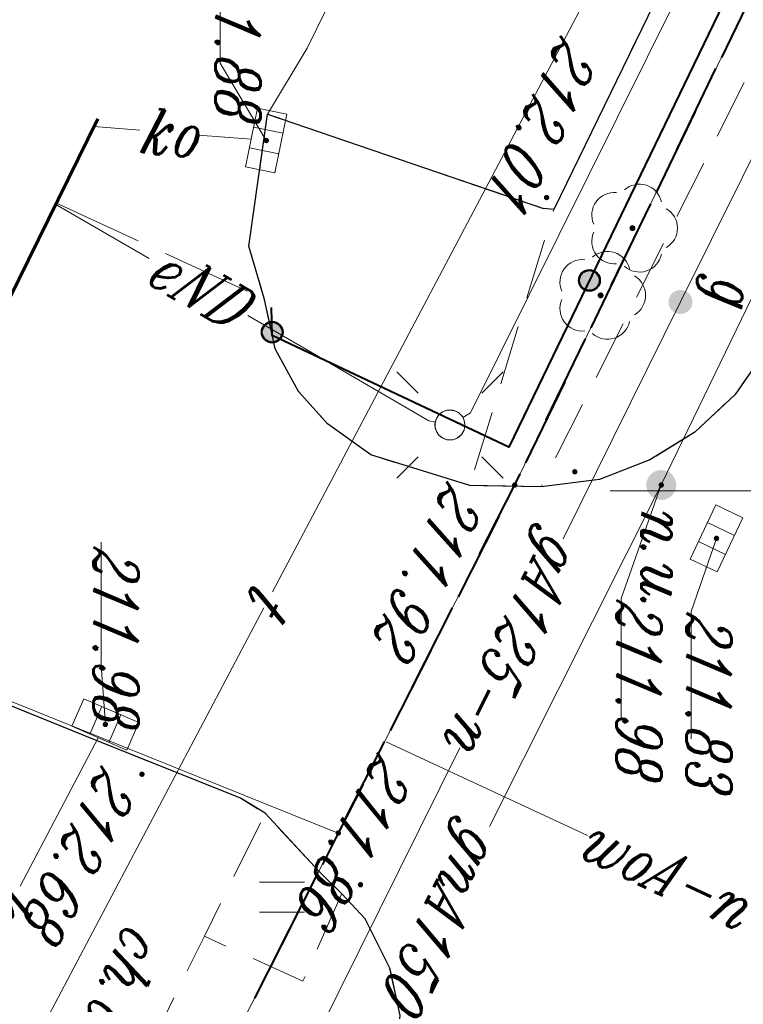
# Model space of a CAD drawing. Header units: millimetres. Extents: x -9598 to -9388, y -264557 to -264347.
# Tile 13 of 44: x -9499 to -9487, y -264466 to -264449. Entities that reach past the tile are written whole.
import ezdxf
from ezdxf.enums import TextEntityAlignment as Align

# ---------------------------------------------------------------- set-up
doc = ezdxf.new("R2010")
doc.units = ezdxf.units.MM
for name, pattern in [('Rakowicka 531_1 wstępna wersja$0$DGN Style 5', [7.845798, 3.362485, -4.483313]), ('Rakowicka 531_1 wstępna wersja$0$KTCR02-500', [1.5, 1, -0.5]), ('Rakowicka 531_1 wstępna wersja$0$KTJZ01-500', [2, 1.5, -0.5]), ('Rakowicka 531_1 wstępna wersja$0$KTPL01-500', [2, 1.5, -0.5]), ('Rakowicka 531_1 wstępna wersja$0$PTTU04-500', [1.5, 1, -0.5])]:
    doc.linetypes.add(name, pattern=pattern)
doc.layers.get('0').update_dxf_attribs({"color": 20, "lineweight": 35})
doc.layers.add('-- RAMKA', color=11, linetype='Continuous')
for name, color, linetype, lineweight in [('Rakowicka 531_1 wstępna wersja$0$EGBD03', 250, 'Continuous', 0), ('Rakowicka 531_1 wstępna wersja$0$EGBO02', 250, 'Continuous', 0), ('Rakowicka 531_1 wstępna wersja$0$EPGPO_216', 7, 'Continuous', 0), ('Rakowicka 531_1 wstępna wersja$0$GUPISL', 250, 'Continuous', 13), ('Rakowicka 531_1 wstępna wersja$0$KTCR02', 250, 'Continuous', 0), ('Rakowicka 531_1 wstępna wersja$0$KTJZ01', 250, 'Continuous', 0), ('Rakowicka 531_1 wstępna wersja$0$KTKR01', 250, 'Continuous', 0), ('Rakowicka 531_1 wstępna wersja$0$KTOK05_01', 250, 'Continuous', 0), ('Rakowicka 531_1 wstępna wersja$0$KTPL01', 250, 'Continuous', 0), ('Rakowicka 531_1 wstępna wersja$0$OBOP02_01', 250, 'Continuous', 0), ('Rakowicka 531_1 wstępna wersja$0$PTTU04', 250, 'Continuous', 0), ('Rakowicka 531_1 wstępna wersja$0$SUPE_01', 250, 'Continuous', 0), ('Rakowicka 531_1 wstępna wersja$0$SUPG_01', 250, 'Continuous', 0), ('Rakowicka 531_1 wstępna wersja$0$SUPK_01', 250, 'Continuous', 0), ('Rakowicka 531_1 wstępna wersja$0$SUPT_01', 250, 'Continuous', 0), ('Rakowicka 531_1 wstępna wersja$0$SUPW_01', 250, 'Continuous', 0), ('Rakowicka 531_1 wstępna wersja$0$SUSM04_01_E', 250, 'Continuous', 0), ('Rakowicka 531_1 wstępna wersja$0$SUUS05', 250, 'Continuous', 0), ('Rakowicka 531_1 wstępna wersja$0$SUUS15_05_K', 250, 'Continuous', 0), ('Rakowicka 531_1 wstępna wersja$0$SUUS25_G', 250, 'Continuous', 0), ('Rakowicka 531_1 wstępna wersja$0$SUUS30_01', 250, 'Continuous', 0), ('Rakowicka 531_1 wstępna wersja$0$Warstwa 2', 250, 'Continuous', 0), ('Rakowicka 531_1 wstępna wersja$0$Warstwa 3', 250, 'Continuous', 0), ('Rakowicka 531_1 wstępna wersja$0$Warstwa 5', 250, 'Continuous', 0)]:
    doc.layers.add(name, color=color, linetype=linetype, lineweight=lineweight)
for name, color, linetype, lineweight, true_color in [('Rakowicka 531_1 wstępna wersja$0$GEPPGD', 7, 'Continuous', 13, 0x008000), ('Rakowicka 531_1 wstępna wersja$0$GEPPGO', 7, 'Continuous', 13, 0x008000), ('Rakowicka 531_1 wstępna wersja$0$GUPGSH', 7, 'Continuous', 0, 0xffd900), ('Rakowicka 531_1 wstępna wersja$0$GUPGUX', 7, 'Continuous', 0, 0x0a0909), ('Rakowicka 531_1 wstępna wersja$0$GUPKSH', 7, 'Continuous', 0, 0x803300)]:
    doc.layers.add(name, color=color, linetype=linetype, lineweight=lineweight, true_color=true_color)
doc.styles.add('Rakowicka 531_1 wstępna wersja$0$Style-ITALIC_1250 I 0.20944', font='ITALIC_1250.shx', dxfattribs={"oblique": 12})

# ---------------------------------------------------------------- blocks, each defined once
blk = doc.blocks.new('Rakowicka 531_1 wstępna wersja$0$GEPPGO1_2')
at = {"layer": 'Rakowicka 531_1 wstępna wersja$0$GEPPGO', "linetype": 'Continuous', "lineweight": 13, "true_color": 0x008000}
blk.add_hatch(color=96, dxfattribs=at).paths.add_polyline_path([(0, -0.45), (-0.13906, -0.42798), (-0.2645, -0.36406), (-0.36406, -0.2645), (-0.42798, -0.13906), (-0.45, 0), (-0.42798, 0.13906), (-0.36406, 0.2645), (-0.2645, 0.36406), (-0.13906, 0.42798), (0, 0.45), (0.13906, 0.42798), (0.2645, 0.36406), (0.36406, 0.2645), (0.42798, 0.13906), (0.45, 0), (0.42798, -0.13906), (0.36406, -0.2645), (0.2645, -0.36406), (0.13906, -0.42798)])
blk = doc.blocks.new('Rakowicka 531_1 wstępna wersja$0$GUPKSH1')
at = {"layer": 'Rakowicka 531_1 wstępna wersja$0$GUPKSH', "linetype": 'Continuous', "lineweight": 13}
blk.add_hatch(color=36, dxfattribs=at).paths.add_polyline_path([(0, -0.45), (-0.11647, -0.43467), (-0.225, -0.38971), (-0.3182, -0.3182), (-0.38971, -0.225), (-0.43467, -0.11647), (-0.45, 0), (-0.43467, 0.11647), (-0.38971, 0.225), (-0.3182, 0.3182), (-0.225, 0.38971), (-0.11647, 0.43467), (0, 0.45), (0.11647, 0.43467), (0.225, 0.38971), (0.3182, 0.3182), (0.38971, 0.225), (0.43467, 0.11647), (0.45, 0), (0.43467, -0.11647), (0.38971, -0.225), (0.3182, -0.3182), (0.225, -0.38971), (0.11647, -0.43467)])
blk = doc.blocks.new('Rakowicka 531_1 wstępna wersja$0$OBOP02_01_1')
at = {"layer": 'Rakowicka 531_1 wstępna wersja$0$OBOP02_01', "linetype": 'Continuous', "lineweight": 13}
h = blk.add_hatch(color=96, dxfattribs=at)
edge = h.paths.add_edge_path()
edge.add_arc((0, 0), 0.05, 0, 360)
at = {"layer": 'Rakowicka 531_1 wstępna wersja$0$OBOP02_01', "color": 96, "linetype": 'Continuous', "lineweight": 13}
for centre, start, end in [((0, 0.375), 30.1471, 149.8529), ((-0.357, 0.116), 102.1471, 221.8529), ((0.357, 0.116), 318.1471, 77.8529), ((-0.22, -0.303), 174.1472, 293.8529), ((0.22, -0.303), 246.1471, 5.8529)]:
    blk.add_arc(centre, 0.375, start, end, dxfattribs=at)
blk = doc.blocks.new('Rakowicka 531_1 wstępna wersja$0$GUPISL1_10')
at = {"color": 0, "flags": 128}
for points in [[(-8.83883, 8.83883), (-5.3033, 5.3033)], [(8.83883, 8.83883), (5.3033, 5.3033)], [(-8.83883, -8.83883), (-5.3033, -5.3033)], [(8.83883, -8.83883), (5.3033, -5.3033)]]:
    blk.add_lwpolyline(points, dxfattribs=at)
blk.add_lwpolyline([(0, 2.5), (0.85505, 2.34922), (1.60697, 1.9151), (2.16507, 1.25), (2.41482, 0.64705), (2.5, 0), (2.41482, -0.64705), (2.16507, -1.25), (1.70042, -1.83262), (1.0847, -2.25242), (0.3726, -2.47207), (-0.3726, -2.47207), (-1.0847, -2.25242), (-1.70042, -1.83262), (-2.16507, -1.25), (-2.43732, -0.5563), (-2.493, 0.18682), (-2.32718, 0.91335), (-1.95458, 1.55872), (-1.4083, 2.0656), (-0.7369, 2.38893), (0, 2.5)], close=True, dxfattribs=at)
blk = doc.blocks.new('Rakowicka 531_1 wstępna wersja$0$GUPGSH1')
at = {"layer": 'Rakowicka 531_1 wstępna wersja$0$GUPGSH', "linetype": 'Continuous', "lineweight": 13}
blk.add_hatch(color=250, dxfattribs=at).paths.add_polyline_path([(0, -0.45), (-0.11647, -0.43467), (-0.225, -0.38971), (-0.3182, -0.3182), (-0.38971, -0.225), (-0.43467, -0.11647), (-0.45, 0), (-0.43467, 0.11647), (-0.38971, 0.225), (-0.3182, 0.3182), (-0.225, 0.38971), (-0.11647, 0.43467), (0, 0.45), (0.11647, 0.43467), (0.225, 0.38971), (0.3182, 0.3182), (0.38971, 0.225), (0.43467, 0.11647), (0.45, 0), (0.43467, -0.11647), (0.38971, -0.225), (0.3182, -0.3182), (0.225, -0.38971), (0.11647, -0.43467)])
blk = doc.blocks.new('Rakowicka 531_1 wstępna wersja$0$RTPW02')
at = {"layer": 'Rakowicka 531_1 wstępna wersja$0$Warstwa 5', "linetype": 'Continuous', "lineweight": 13}
h = blk.add_hatch(color=250, dxfattribs=at)
edge = h.paths.add_edge_path()
edge.add_arc((0, 0), 0.045, 0, 360)
blk = doc.blocks.new('Rakowicka 531_1 wstępna wersja$0$GUPGUX1')
at = {"layer": 'Rakowicka 531_1 wstępna wersja$0$GUPGUX', "linetype": 'Continuous', "lineweight": -2}
blk.add_hatch(color=250, dxfattribs=at).paths.add_polyline_path([(0, -2.5), (-0.64705, -2.41481), (-1.25, -2.16506), (-1.76777, -1.76777), (-2.16506, -1.25), (-2.41481, -0.64705), (-2.5, 0), (-2.41481, 0.64705), (-2.16506, 1.25), (-1.76777, 1.76777), (-1.25, 2.16506), (-0.64705, 2.41481), (0, 2.5), (0.64705, 2.41481), (1.25, 2.16506), (1.76777, 1.76777), (2.16506, 1.25), (2.41481, 0.64705), (2.5, 0), (2.41481, -0.64705), (2.16506, -1.25), (1.76777, -1.76777), (1.25, -2.16506), (0.64705, -2.41481)])
blk = doc.blocks.new('Rakowicka 531_1 wstępna wersja$0$SUUS25_1')
at = {"layer": 'Rakowicka 531_1 wstępna wersja$0$SUUS25_G', "linetype": 'Continuous', "lineweight": 13}
h = blk.add_hatch(color=250, dxfattribs=at)
edge = h.paths.add_edge_path()
edge.add_arc((0, 0), 0.2, 0, 360)
blk = doc.blocks.new('Rakowicka 531_1 wstępna wersja$0$PTTU04_01')
at = {"layer": 'Rakowicka 531_1 wstępna wersja$0$PTTU04', "color": 250, "linetype": 'Continuous', "lineweight": 13}
for p, q in [((-0.25, -0.375), (-0.25, 0.375)), ((0.25, -0.375), (0.25, 0.375))]:
    blk.add_line(p, q, dxfattribs=at)
blk = doc.blocks.new('Rakowicka 531_1 wstępna wersja$0$SUUS05')
at = {"layer": 'Rakowicka 531_1 wstępna wersja$0$SUUS05', "color": 250, "linetype": 'Continuous', "lineweight": 13}
for p, q in [((-0.175, -0.25), (-0.175, 0.25)), ((0.175, 0.25), (0.175, -0.25))]:
    blk.add_line(p, q, dxfattribs=at)
at = {"layer": 'Rakowicka 531_1 wstępna wersja$0$SUUS05', "color": 250, "linetype": 'Continuous', "lineweight": 13, "flags": 128}
blk.add_lwpolyline([(-0.5, -0.25), (0.5, -0.25), (0.5, 0.25), (-0.5, 0.25), (-0.5, -0.25)], close=True, dxfattribs=at)
blk = doc.blocks.new('Rakowicka 531_1 wstępna wersja$0$510_2')
at = {"layer": 'Rakowicka 531_1 wstępna wersja$0$SUSM04_01_E', "color": 250, "linetype": 'Continuous', "lineweight": 13}
blk.add_circle((0, 0), 0.25, dxfattribs=at)
blk = doc.blocks.new('Rakowicka 531_1 wstępna wersja')
at = {"layer": 'Rakowicka 531_1 wstępna wersja$0$KTOK05_01', "linetype": 'Continuous', "lineweight": 40}
h = blk.add_hatch(color=250, dxfattribs=at)
edge = h.paths.add_edge_path()
edge.add_arc((7425346.491, 5549047.153), 0.17, 0, 360)
h = blk.add_hatch(color=250, dxfattribs=at)
edge = h.paths.add_edge_path()
edge.add_arc((7425347.354, 5549041.869), 0.17, 0, 360)
at = {"layer": 'Rakowicka 531_1 wstępna wersja$0$EGBD03', "color": 96, "linetype": 'Continuous', "lineweight": 13, "flags": 128}
for points in [[(7425377.48, 5549032.21), (7425364.05, 5549039.31), (7425363.81, 5549038.86), (7425355.7, 5549042.97), (7425349.9, 5549045.91), (7425316.05, 5549062.26), (7425311.57, 5549064.57), (7425306.63, 5549067.13), (7425295.44, 5549072.28), (7425303.71, 5549087.75), (7425305.85, 5549086.73), (7425311.48, 5549083.92), (7425328.84, 5549075.25), (7425337.39, 5549070.98), (7425355.94, 5549061.91), (7425374.38, 5549052.81), (7425383.03, 5549048.34)], [(7425312.686, 5549054.303), (7425313.43, 5549055.67), (7425316.05, 5549062.26), (7425349.9, 5549045.91), (7425355.7, 5549042.97), (7425352.387, 5549034.734)], [(7425352.387, 5549034.734), (7425355.7, 5549042.97), (7425363.81, 5549038.86), (7425364.05, 5549039.31), (7425377.48, 5549032.21), (7425389.67, 5549026.41), (7425385.452, 5549018.436)]]:
    blk.add_lwpolyline(points, dxfattribs=at)
at = {"layer": 'Rakowicka 531_1 wstępna wersja$0$EGBO02', "color": 96, "linetype": 'Continuous', "lineweight": 40}
for p, q in [((7425341.426, 5549050.003), (7425342.776, 5549049.351)), ((7425343.677, 5549048.916), (7425345.028, 5549048.263)), ((7425345.928, 5549047.829), (7425347.279, 5549047.176)), ((7425348.179, 5549046.741), (7425349.53, 5549046.089)), ((7425350.425, 5549045.644), (7425351.763, 5549044.966)), ((7425352.655, 5549044.513), (7425353.993, 5549043.835)), ((7425357.115, 5549042.253), (7425358.453, 5549041.575))]:
    blk.add_line(p, q, dxfattribs=at)
at = {"layer": 'Rakowicka 531_1 wstępna wersja$0$EGBO02', "color": 96, "linetype": 'Continuous', "lineweight": 40, "flags": 128}
blk.add_lwpolyline([(7425354.885, 5549043.383), (7425355.7, 5549042.97), (7425356.223, 5549042.705)], dxfattribs=at)
at = {"layer": 'Rakowicka 531_1 wstępna wersja$0$EPGPO_216', "color": 8, "linetype": 'Continuous', "lineweight": 40}
for p, q in [((7425344.313, 5549048.609), (7425342.962, 5549049.261)), ((7425346.564, 5549047.521), (7425345.213, 5549048.174)), ((7425348.815, 5549046.434), (7425347.464, 5549047.087)), ((7425353.285, 5549044.194), (7425351.947, 5549044.873)), ((7425355.515, 5549043.064), (7425354.177, 5549043.742)), ((7425357.745, 5549041.934), (7425356.407, 5549042.612))]:
    blk.add_line(p, q, dxfattribs=at)
at = {"layer": 'Rakowicka 531_1 wstępna wersja$0$EPGPO_216', "color": 8, "linetype": 'Continuous', "lineweight": 40, "flags": 128}
blk.add_lwpolyline([(7425351.055, 5549045.325), (7425349.9, 5549045.91), (7425349.715, 5549045.999)], dxfattribs=at)
at = {"layer": 'Rakowicka 531_1 wstępna wersja$0$GEPPGD', "color": 250, "linetype": 'Rakowicka 531_1 wstępna wersja$0$DGN Style 5', "lineweight": 70, "flags": 128}
blk.add_lwpolyline([(7425284.958, 5549147.04), (7425252.6, 5549083.92), (7425409.418, 5549006.623), (7425423.137, 5549033.307), (7425330.222, 5549078.944), (7425348.524, 5549115.33), (7425284.958, 5549147.04)], close=True, dxfattribs=at)
at = {"layer": 'Rakowicka 531_1 wstępna wersja$0$KTCR02', "color": 250, "linetype": 'Rakowicka 531_1 wstępna wersja$0$KTCR02-500', "lineweight": 13, "flags": 128}
for points in [[(7425349.93, 5549046.35), (7425349.81, 5549047.32), (7425349.48, 5549048.16), (7425349.02, 5549048.91), (7425348.39, 5549049.58), (7425347.2, 5549050.41), (7425346.1, 5549051.08), (7425336.01, 5549056.22), (7425318.45, 5549064.72)], [(7425356.71, 5549043.03), (7425357.13, 5549043.42), (7425357.95, 5549043.83), (7425358.74, 5549044), (7425360.26, 5549043.83), (7425361.86, 5549043.22), (7425363.37, 5549042.5), (7425390.57, 5549028.92), (7425395.4, 5549026.5), (7425401.56, 5549023.41), (7425401.9, 5549021.29), (7425401.55, 5549020.59), (7425394.96, 5549023.88), (7425390.04, 5549026.39), (7425390.27, 5549026.89), (7425387.68, 5549028.2), (7425387.39, 5549027.71), (7425374.13, 5549034.34), (7425374.38, 5549034.77), (7425372.6, 5549035.65), (7425372.242, 5549034.976)], [(7425355.37, 5549041.75), (7425355.12, 5549041.34), (7425354.07, 5549038.72), (7425352.442, 5549034.707)], [(7425359.34, 5549039.79), (7425357.42, 5549040.74)]]:
    blk.add_lwpolyline(points, dxfattribs=at)
at = {"layer": 'Rakowicka 531_1 wstępna wersja$0$KTJZ01', "color": 250, "linetype": 'Rakowicka 531_1 wstępna wersja$0$KTJZ01-500', "lineweight": 13, "flags": 128}
for points in [[(7425349.93, 5549046.35), (7425349.81, 5549047.32), (7425349.48, 5549048.16), (7425349.02, 5549048.91), (7425348.39, 5549049.58), (7425347.2, 5549050.41), (7425346.1, 5549051.08), (7425336.01, 5549056.22), (7425318.45, 5549064.72), (7425312.37, 5549067.76), (7425311.94, 5549068.09), (7425302.89, 5549072.63), (7425297.097, 5549075.304)], [(7425345.204, 5549038.275), (7425346.807, 5549041.742), (7425347.63, 5549041.92), (7425348.34, 5549042.31), (7425348.88, 5549042.79), (7425349.4, 5549043.51), (7425349.91, 5549045.16), (7425349.93, 5549046.35)], [(7425414.729, 5549016.952), (7425410.91, 5549018.76), (7425408.349, 5549019.931), (7425407.59, 5549020.4), (7425401.56, 5549023.41), (7425395.4, 5549026.5), (7425390.57, 5549028.92), (7425363.37, 5549042.5), (7425361.86, 5549043.22), (7425360.26, 5549043.83), (7425358.74, 5549044), (7425357.95, 5549043.83), (7425357.13, 5549043.42), (7425356.71, 5549043.03)], [(7425356.71, 5549043.03), (7425356.34, 5549042.65), (7425355.37, 5549041.75), (7425355.12, 5549041.34), (7425354.07, 5549038.72), (7425352.442, 5549034.707)], [(7425345.204, 5549038.275), (7425346.807, 5549041.742), (7425345.92, 5549041.48), (7425343.72, 5549041.79)]]:
    blk.add_lwpolyline(points, dxfattribs=at)
at = {"layer": 'Rakowicka 531_1 wstępna wersja$0$KTKR01', "color": 250, "linetype": 'Continuous', "lineweight": 30, "flags": 128}
for points in [[(7425336.01, 5549056.22), (7425346.1, 5549051.08), (7425347.2, 5549050.41), (7425348.39, 5549049.58), (7425349.02, 5549048.91), (7425349.48, 5549048.16), (7425349.81, 5549047.32), (7425349.93, 5549046.35), (7425349.91, 5549045.16), (7425349.4, 5549043.51), (7425348.88, 5549042.79), (7425348.34, 5549042.31), (7425347.63, 5549041.92), (7425346.807, 5549041.742), (7425345.92, 5549041.48), (7425343.72, 5549041.79), (7425345.29, 5549046.39)], [(7425331.8, 5549051.95), (7425331.74, 5549051.37), (7425335.28, 5549049.6), (7425336.08, 5549051.05), (7425345.31, 5549046.56), (7425345.29, 5549046.39)], [(7425414.729, 5549016.952), (7425410.91, 5549018.76), (7425408.349, 5549019.931), (7425407.59, 5549020.4), (7425401.56, 5549023.41), (7425395.4, 5549026.5), (7425390.57, 5549028.92), (7425363.37, 5549042.5), (7425361.86, 5549043.22), (7425360.26, 5549043.83), (7425358.74, 5549044), (7425357.95, 5549043.83), (7425357.13, 5549043.42), (7425356.71, 5549043.03), (7425356.34, 5549042.65), (7425355.37, 5549041.75), (7425355.12, 5549041.34), (7425354.07, 5549038.72), (7425352.442, 5549034.707)]]:
    blk.add_lwpolyline(points, dxfattribs=at)
at = {"layer": 'Rakowicka 531_1 wstępna wersja$0$KTOK05_01', "color": 250, "linetype": 'Continuous', "lineweight": 40, "flags": 128}
blk.add_lwpolyline([(7425329.5, 5549054.98), (7425330.79, 5549054.74), (7425349.27, 5549045.81), (7425347.41, 5549041.87), (7425346.94, 5549041.86)], dxfattribs=at)
at = {"layer": 'Rakowicka 531_1 wstępna wersja$0$KTOK05_01', "color": 250, "linetype": 'Continuous', "lineweight": 40}
for centre, radius in [((7425346.491, 5549047.153), 0.175), ((7425346.491, 5549047.153), 0.17), ((7425347.354, 5549041.869), 0.175), ((7425347.354, 5549041.869), 0.17)]:
    blk.add_circle(centre, radius, dxfattribs=at)
at = {"layer": 'Rakowicka 531_1 wstępna wersja$0$KTPL01', "color": 250, "linetype": 'Rakowicka 531_1 wstępna wersja$0$KTPL01-500', "lineweight": 13, "flags": 128}
blk.add_lwpolyline([(7425342.62, 5549042.45), (7425343.72, 5549041.79), (7425345.29, 5549046.39), (7425345.31, 5549046.56), (7425336.08, 5549051.05), (7425335.28, 5549049.6), (7425331.74, 5549051.37), (7425331.8, 5549051.95), (7425328.24, 5549053.735), (7425327.02, 5549051.25), (7425323.66, 5549052.84), (7425324.874, 5549055.423), (7425322.13, 5549056.8), (7425319.622, 5549053.816), (7425320.79, 5549053.25), (7425342.62, 5549042.45)], close=True, dxfattribs=at)
at = {"layer": 'Rakowicka 531_1 wstępna wersja$0$PTTU04', "color": 250, "linetype": 'Rakowicka 531_1 wstępna wersja$0$PTTU04-500', "lineweight": 13, "flags": 128}
for points in [[(7425331.13, 5549055.79), (7425349.93, 5549046.35), (7425349.91, 5549045.16), (7425345.31, 5549046.56), (7425336.08, 5549051.05), (7425335.28, 5549049.6), (7425331.74, 5549051.37), (7425331.8, 5549051.95), (7425329.51, 5549054.95), (7425331.13, 5549055.79)], [(7425356.34, 5549042.65), (7425355.37, 5549041.75), (7425357.42, 5549040.74), (7425358.17, 5549042.38), (7425356.71, 5549043.03), (7425356.34, 5549042.65)]]:
    blk.add_lwpolyline(points, close=True, dxfattribs=at)
at = {"layer": 'Rakowicka 531_1 wstępna wersja$0$SUPE_01', "color": 1, "linetype": 'Continuous', "lineweight": 13, "flags": 128}
for points in [[(7425348.773, 5549045.045), (7425348.7, 5549045.17), (7425341.789, 5549048.602)], [(7425347.074, 5549041.463), (7425347.68, 5549042.51), (7425348.83, 5549044.48), (7425348.851, 5549044.585)], [(7425345.224, 5549038.265), (7425346.125, 5549039.822)]]:
    blk.add_lwpolyline(points, dxfattribs=at)
at = {"layer": 'Rakowicka 531_1 wstępna wersja$0$SUPG_01', "color": 52, "linetype": 'Continuous', "lineweight": 13, "flags": 128}
for points in [[(7425355.592, 5549045.489), (7425349.9, 5549048.35), (7425330.73, 5549057.64), (7425325.05, 5549060.53)], [(7425332.314, 5549055.896), (7425346.85, 5549048.67), (7425350.795, 5549046.716)], [(7425354.278, 5549044.992), (7425360.36, 5549041.98), (7425363.41, 5549040.93), (7425366.73, 5549039.284)]]:
    blk.add_lwpolyline(points, dxfattribs=at)
at = {"layer": 'Rakowicka 531_1 wstępna wersja$0$SUPK_01', "color": 36, "linetype": 'Continuous', "lineweight": 13, "flags": 128}
for points in [[(7425344.069, 5549040.643), (7425344.14, 5549041.519)], [(7425343.927, 5549038.904), (7425343.989, 5549039.664)], [(7425356.585, 5549037.67), (7425354.112, 5549038.973)]]:
    blk.add_lwpolyline(points, dxfattribs=at)
at = {"layer": 'Rakowicka 531_1 wstępna wersja$0$SUPT_01', "color": 30, "linetype": 'Continuous', "lineweight": 13, "flags": 128}
for points in [[(7425333.521, 5549051.463), (7425351.682, 5549041.872)], [(7425351.949, 5549041.731), (7425362.547, 5549036.134)]]:
    blk.add_lwpolyline(points, dxfattribs=at)
at = {"layer": 'Rakowicka 531_1 wstępna wersja$0$SUPW_01', "color": 5, "linetype": 'Continuous', "lineweight": 13, "flags": 128}
blk.add_lwpolyline([(7425355.741, 5549047.119), (7425354.18, 5549043.77)], dxfattribs=at)
at = {"layer": 'Rakowicka 531_1 wstępna wersja$0$SUUS15_05_K', "color": 36, "linetype": 'Continuous', "lineweight": 13, "flags": 128}
for points in [[(7425350.79, 5549049.27), (7425352.008, 5549048.847), (7425354.129, 5549048.847)], [(7425344.16, 5549041.77), (7425342.869, 5549041.003), (7425340.82, 5549041.003)], [(7425353.89, 5549039.09), (7425352.905, 5549039.018), (7425350.855, 5549039.018)]]:
    blk.add_lwpolyline(points, dxfattribs=at)
at = {"layer": 'Rakowicka 531_1 wstępna wersja$0$SUUS25_G', "color": 250, "linetype": 'Continuous', "lineweight": 13, "flags": 128}
blk.add_lwpolyline([(7425349.9, 5549048.35), (7425351.793, 5549047.683), (7425353.8, 5549047.683)], dxfattribs=at)
at = {"layer": 'Rakowicka 531_1 wstępna wersja$0$Warstwa 3', "color": 250, "linetype": 'Continuous', "lineweight": 13}
blk.add_line((7425350, 5549052.5), (7425350, 5549047.5), dxfattribs=at)
at = {"layer": 'Rakowicka 531_1 wstępna wersja$0$GUPISL', "color": 250, "linetype": 'Continuous', "lineweight": 13, "xscale": 0.1, "yscale": 0.1, "zscale": 0.1}
blk.add_blockref('Rakowicka 531_1 wstępna wersja$0$GUPISL1_10', (7425348.9, 5549044.83), dxfattribs=at)
at = {"layer": 'Rakowicka 531_1 wstępna wersja$0$OBOP02_01', "color": 96, "linetype": 'Continuous', "lineweight": 13}
for p in [(7425345.62, 5549047.87), (7425346.74, 5549047.34)]:
    blk.add_blockref('Rakowicka 531_1 wstępna wersja$0$OBOP02_01_1', p, dxfattribs=at)
at = {"layer": 'Rakowicka 531_1 wstępna wersja$0$PTTU04', "color": 250, "linetype": 'Continuous', "lineweight": 13}
blk.add_blockref('Rakowicka 531_1 wstępna wersja$0$PTTU04_01', (7425356.77, 5549042.032), dxfattribs=at)
at = {"layer": 'Rakowicka 531_1 wstępna wersja$0$SUSM04_01_E', "color": 250, "linetype": 'Continuous', "lineweight": 13}
blk.add_blockref('Rakowicka 531_1 wstępna wersja$0$510_2', (7425348.9, 5549044.83), dxfattribs=at)
at = {"layer": 'Rakowicka 531_1 wstępna wersja$0$SUUS05', "color": 250, "linetype": 'Continuous', "lineweight": 13}
for p, rotation in [((7425350.79, 5549049.27), 334.4623598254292), ((7425344.16, 5549041.77), 348.4651773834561), ((7425353.89, 5549039.09), 246.501216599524)]:
    blk.add_blockref('Rakowicka 531_1 wstępna wersja$0$SUUS05', p, dxfattribs=dict(at, rotation=rotation))
at = {"layer": 'Rakowicka 531_1 wstępna wersja$0$SUUS15_05_K', "color": 36, "linetype": 'Continuous', "lineweight": 13, "xscale": 0.1, "yscale": 0.1, "zscale": 0.1}
for p in [(7425350.79, 5549049.27), (7425344.16, 5549041.77), (7425353.89, 5549039.09)]:
    blk.add_blockref('Rakowicka 531_1 wstępna wersja$0$GUPKSH1', p, dxfattribs=at)
at = {"layer": 'Rakowicka 531_1 wstępna wersja$0$SUUS25_G', "color": 250, "linetype": 'Continuous', "lineweight": 13, "rotation": 330.6107888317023}
blk.add_blockref('Rakowicka 531_1 wstępna wersja$0$SUUS25_1', (7425346.85, 5549048.67), dxfattribs=at)
at = {"layer": 'Rakowicka 531_1 wstępna wersja$0$SUUS25_G', "color": 250, "linetype": 'Continuous', "lineweight": 13, "xscale": 0.1, "yscale": 0.1, "zscale": 0.1}
blk.add_blockref('Rakowicka 531_1 wstępna wersja$0$GUPGSH1', (7425349.9, 5549048.35), dxfattribs=at)
at = {"layer": 'Rakowicka 531_1 wstępna wersja$0$SUUS30_01', "color": 250, "linetype": 'Continuous', "lineweight": 13, "xscale": 0.1, "yscale": 0.1, "zscale": 0.1}
blk.add_blockref('Rakowicka 531_1 wstępna wersja$0$GUPGUX1', (7425349.9, 5549048.35), dxfattribs=at)
at = {"layer": 'Rakowicka 531_1 wstępna wersja$0$Warstwa 2', "color": 96, "linetype": 'Continuous', "lineweight": 13, "true_color": 0x008000, "xscale": 0.1, "yscale": 0.1, "zscale": 0.1}
for p in [(7425349.9, 5549045.91), (7425355.7, 5549042.97)]:
    blk.add_blockref('Rakowicka 531_1 wstępna wersja$0$GEPPGO1_2', p, dxfattribs=at)
at = {"layer": 'Rakowicka 531_1 wstępna wersja$0$Warstwa 5', "color": 250, "linetype": 'Continuous', "lineweight": 13}
for p in [(7425349.68, 5549046.91), (7425345.11, 5549046.44), (7425356.56, 5549043.34), (7425354.72, 5549039.7)]:
    blk.add_blockref('Rakowicka 531_1 wstępna wersja$0$RTPW02', p, dxfattribs=at)
at = {"layer": 'Rakowicka 531_1 wstępna wersja$0$KTCR02', "color": 250, "linetype": 'Continuous', "lineweight": 13, "style": 'Rakowicka 531_1 wstępna wersja$0$Style-ITALIC_1250 I 0.20944', "oblique": 12, "width": 0.8}
blk.add_text('ch.bt.', height=0.75, rotation=336.1834, dxfattribs=at).set_placement((7425358.274, 5549038.955), align=Align.CENTER)
at = {"layer": 'Rakowicka 531_1 wstępna wersja$0$SUPE_01', "color": 1, "linetype": 'Continuous', "lineweight": 13, "style": 'Rakowicka 531_1 wstępna wersja$0$Style-ITALIC_1250 I 0.20944', "oblique": 12, "width": 0.8}
blk.add_text('eND', height=0.75, rotation=59.949, dxfattribs=at).set_placement((7425346.599, 5549040.642), align=Align.MIDDLE_CENTER)
at = {"layer": 'Rakowicka 531_1 wstępna wersja$0$SUPG_01', "color": 250, "linetype": 'Continuous', "lineweight": 13, "style": 'Rakowicka 531_1 wstępna wersja$0$Style-ITALIC_1250 I 0.20944', "oblique": 12, "width": 0.8}
for s, rotation, p in [('gA125-n', 333.6559, (7425352.566, 5549045.913)), ('gnA150', 333.312, (7425357.139, 5549044.711))]:
    blk.add_text(s, height=0.75, rotation=rotation, dxfattribs=at).set_placement(p, align=Align.MIDDLE_CENTER)
at = {"layer": 'Rakowicka 531_1 wstępna wersja$0$SUPK_01', "color": 36, "linetype": 'Continuous', "lineweight": 13, "style": 'Rakowicka 531_1 wstępna wersja$0$Style-ITALIC_1250 I 0.20944', "oblique": 12, "width": 0.8}
for rotation, p in [(85.3601, (7425344.029, 5549040.153)), (332.2229, (7425357.02, 5549037.441))]:
    blk.add_text('ko', height=0.75, rotation=rotation, dxfattribs=at).set_placement(p, align=Align.MIDDLE_CENTER)
at = {"layer": 'Rakowicka 531_1 wstępna wersja$0$SUPT_01', "color": 30, "linetype": 'Continuous', "lineweight": 13, "style": 'Rakowicka 531_1 wstępna wersja$0$Style-ITALIC_1250 I 0.20944', "oblique": 12, "width": 0.8}
blk.add_text('t', height=0.75, rotation=332.1604, dxfattribs=at).set_placement((7425351.835, 5549041.839), align=Align.MIDDLE_CENTER)
at = {"layer": 'Rakowicka 531_1 wstępna wersja$0$SUPW_01', "color": 5, "linetype": 'Continuous', "lineweight": 13, "style": 'Rakowicka 531_1 wstępna wersja$0$Style-ITALIC_1250 I 0.20944', "oblique": 12, "width": 0.8}
blk.add_text('woA-n', height=0.75, rotation=65.0073, dxfattribs=at).set_placement((7425356.348, 5549048.42), align=Align.MIDDLE_CENTER)
at = {"layer": 'Rakowicka 531_1 wstępna wersja$0$SUUS15_05_K', "color": 36, "linetype": 'Continuous', "lineweight": 13, "char_height": 0.75, "attachment_point": 7, "rotation": 359.9998, "line_spacing_factor": 0.6, "style": 'Rakowicka 531_1 wstępna wersja$0$Style-ITALIC_1250 I 0.20944'}
for s, insert in [('\\H1x;\\W0.8;211.83', (7425352.008, 5549048.77)), ('\\H1x;\\W0.8;211.88', (7425340.82, 5549040.926)), ('\\H1x;\\W0.8;211.98', (7425350.912, 5549038.893))]:
    blk.add_mtext(s, dxfattribs=dict(at, insert=insert))
at = {"layer": 'Rakowicka 531_1 wstępna wersja$0$SUUS25_G', "color": 250, "linetype": 'Continuous', "lineweight": 13, "char_height": 0.75, "attachment_point": 7, "rotation": 359.9998, "line_spacing_factor": 0.6, "style": 'Rakowicka 531_1 wstępna wersja$0$Style-ITALIC_1250 I 0.20944'}
for s, insert in [('\\H1x;\\W0.8;g', (7425346.411, 5549048.946)), ('\\H1x;\\W0.8;211.98', (7425351.793, 5549047.605))]:
    blk.add_mtext(s, dxfattribs=dict(at, insert=insert))
at = {"layer": 'Rakowicka 531_1 wstępna wersja$0$SUUS30_01', "color": 250, "linetype": 'Continuous', "lineweight": 13, "insert": (7425350.259, 5549048.019), "char_height": 0.75, "attachment_point": 7, "rotation": 359.9998, "line_spacing_factor": 0.6, "style": 'Rakowicka 531_1 wstępna wersja$0$Style-ITALIC_1250 I 0.20944'}
blk.add_mtext('\\H1x;\\W0.8;n.u.', dxfattribs=at)
at = {"layer": 'Rakowicka 531_1 wstępna wersja$0$Warstwa 5', "color": 250, "linetype": 'Continuous', "lineweight": 13, "char_height": 0.75, "attachment_point": 7, "line_spacing_factor": 0.6, "style": 'Rakowicka 531_1 wstępna wersja$0$Style-ITALIC_1250 I 0.20944'}
for s, insert, rotation in [('\\H1x;\\W0.8;212.01', (7425342.39, 5549046.678), 334.5848), ('\\H1x;\\W0.8;211.92', (7425349.818, 5549044.781), 334.5848), ('\\H1x;\\W0.8;211.86', (7425354.337, 5549043.629), 331.6992), ('\\H1x;\\W0.8;212.68', (7425354.554, 5549039.024), 332.6334)]:
    blk.add_mtext(s, dxfattribs=dict(at, insert=insert, rotation=rotation))

msp = doc.modelspace()

# ---------------------------------------------------------------- block references
at = {"layer": '-- RAMKA', "rotation": 270}
msp.add_blockref('Rakowicka 531_1 wstępna wersja', (-5558536.267, 7160892.827), dxfattribs=at)

doc.saveas('drawing.dxf')
